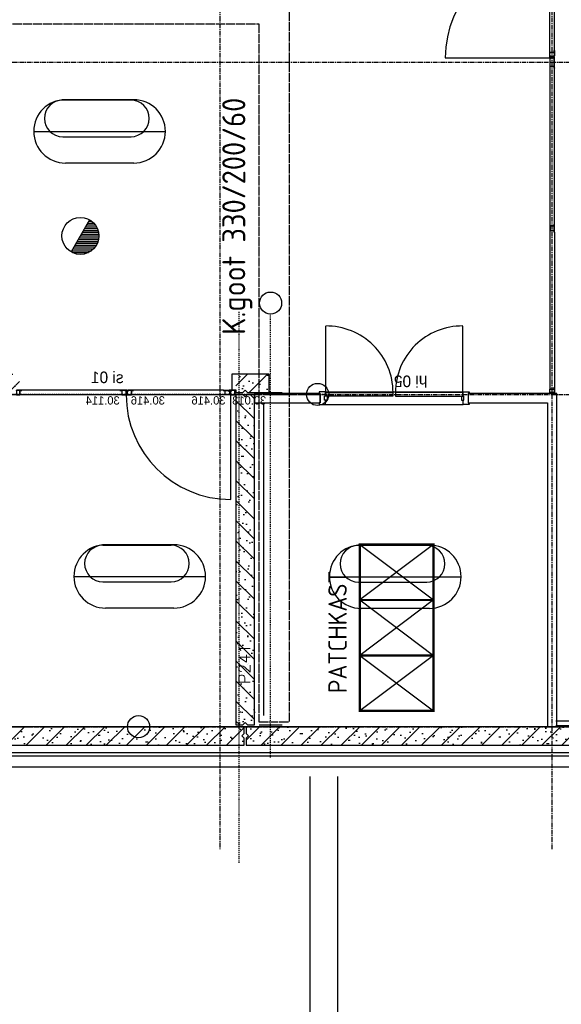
# Model space of a CAD drawing. Extents: x 0 to 1189, y 0 to 841.
# Tile 28 of 44: x 691 to 749, y 112 to 218. Entities that reach past the tile are written whole.
import ezdxf

# ---------------------------------------------------------------- set-up
doc = ezdxf.new("R2010")
doc.units = 0
doc.header["$PDSIZE"] = 2
for name, pattern in [('AUSGEZOGEN', [0]), ('B0304', [6, 5, -0.5, 0, -0.5]), ('DASHDOT', [25.4, 12.7, -6.35, 0, -6.35]), ('E0001', [1, 1, 0]), ('E0003', [4.7625, 3.175, -1.5875])]:
    doc.linetypes.add(name, pattern=pattern)
doc.layers.get('0').update_dxf_attribs({"linetype": 'CONTINUOUS'})
for name, color, linetype in [('AB$1A---_ATTRIB', 9, 'CONTINUOUS'), ('AL$1A---_ALGEMEEN', 9, 'CONTINUOUS'), ('AT$1A---_TEKSTK', 15, 'CONTINUOUS'), ('EL65----_BEVEILIGING', 2, 'CONTINUOUS'), ('ET6130--_KANALISATIE', 7, 'CONTINUOUS'), ('GOTEN', 3, 'CONTINUOUS'), ('STRAMIEN', 1, 'CONTINUOUS'), ('VITELDATA', 1, 'CONTINUOUS')]:
    doc.layers.add(name, color=color, linetype=linetype)
doc.styles.add('GBB_ISOP', font='b-gbp3.shx')
doc.styles.add('GBB_ISOT', font='b-gbt3.shx')
doc.styles.add('ROMANS', font='romans.shx', dxfattribs={"height": 300})
doc.styles.get("Standard").update_dxf_attribs({"font": 'ISO'})

# ---------------------------------------------------------------- blocks, each defined once
blk = doc.blocks.new('-AAFKE3')
at = {"layer": 'AL$1A---_ALGEMEEN', "color": 15, "ltscale": 2}
blk.add_lwpolyline([(0, 125), (25, 100), (0, 75)], dxfattribs=at)
blk = doc.blocks.new('30416')
at = {"layer": 'AL$1A---_ALGEMEEN', "color": 15, "linetype": 'AUSGEZOGEN'}
for p, q in [((-21.50002, 50), (9.86174, 50.00002)), ((-21.50002, 48.5), (-2.000015, 48.5)), ((-2.000015, 47), (-21.50002, 47)), ((-10, 31.0621), (-10, 41.5)), ((-10, 8.5), (-10, 31.0621)), ((-8.5, 43), (-2, 43)), ((-8.5, 41.5), (-2, 41.5)), ((-8.5, 31.0621), (-8.5, 41.5)), ((-8.5, 8.5), (-8.5, 31.0621)), ((0, 8.5), (-8.5, 8.5)), ((0, 7), (-8.5, 7)), ((-2.000015, 48.5), (9.86174, 48.5)), ((0, 1.5), (0, 7)), ((1.5, 1.5), (1.5, 7)), ((9.861786, 1.5), (1.5, 1.5)), ((9.861786, 0), (1.5, 0)), ((40, 1.500015), (9.861755, 1.5)), ((9.861786, 50), (38.5, 50.00002)), ((9.861786, 48.5), (38.5, 48.50002)), ((58.50002, 0.000015), (9.861786, 0)), ((38.5, 48.5), (38.5, 31.0621)), ((38.5, 31.06212), (38.5, 3.000015)), ((40, 48.5), (40, 31.0621)), ((40, 31.06212), (40, 3.000015)), ((40, 3.000015), (58.5, 3.000015)), ((58.50002, 1.500015), (40, 1.500015))]:
    blk.add_line(p, q, dxfattribs=at)
for centre, radius, start, end in [((-21.50002, 48.5), 1.5, 90, 180), ((-21.50002, 48.5), 1.5, 180, 270), ((-8.5, 41.5), 1.5, 90, 180), ((-8.5, 8.5), 1.5, 180, 270), ((-2.000015, 45), 3.5, 0, 90.00001), ((-2.000015, 45), 2, 0, 90.00001), ((-2.000015, 45), 3.5, 270, 0), ((-2.000015, 45), 2, 270, 0), ((0, 7), 1.5, 0, 90), ((1.5, 1.5), 1.5, 180, 270), ((38.5, 48.5), 1.5, 0, 90.00001), ((40, 3.000015), 1.5, 180, 270), ((58.50002, 1.500015), 1.5, 0, 90.00001), ((58.50002, 1.500015), 1.5, 270, 0)]:
    blk.add_arc(centre, radius, start, end, dxfattribs=at)
blk = doc.blocks.new('30013')
at = {"layer": 'AL$1A---_ALGEMEEN', "color": 15, "linetype": 'AUSGEZOGEN'}
for p, q in [((0, 48.5), (0, 20.92189)), ((0, 20.92189), (0, 1.5)), ((38.50001, 50), (1.500008, 50)), ((38.50001, 48.5), (1.500008, 48.5)), ((1.500008, 48.5), (1.500008, 20.92189)), ((1.500008, 20.92189), (1.500008, 1.5)), ((1.500008, 1.5), (42.00001, 1.5)), ((1.500008, 0), (61.50001, 0)), ((38.50001, 43), (38.50001, 48.5)), ((40.00001, 43), (40.00001, 48.5)), ((48.50001, 43), (40.00001, 43)), ((48.50001, 41.5), (40.00001, 41.5)), ((42.00001, 8.5), (48.50001, 8.5)), ((42.00001, 7), (48.50001, 7)), ((61.50001, 3), (42.00001, 3)), ((42.00001, 1.5), (61.50001, 1.5)), ((48.50001, 20.92189), (48.50001, 41.5)), ((48.50001, 8.5), (48.50001, 20.92189)), ((50.00001, 20.92189), (50.00001, 41.5)), ((50.00001, 8.5), (50.00001, 20.92189))]:
    blk.add_line(p, q, dxfattribs=at)
for centre, radius, start, end in [((1.500008, 1.5), 1.5, 180, 270), ((1.500015, 48.5), 1.5, 90, 180), ((38.49999, 48.5), 1.5, 0, 90), ((39.99999, 43), 1.5, 180, 270), ((41.99999, 5), 3.5, 90, 180), ((41.99999, 5), 3.5, 180, 270), ((41.99999, 5), 2, 90, 180), ((41.99999, 5), 2, 180, 270), ((48.49999, 41.5), 1.5, 0, 90), ((48.49999, 8.5), 1.5, 270, 0), ((61.50001, 1.5), 1.5, 0, 90), ((61.50001, 1.5), 1.5, 270, 0)]:
    blk.add_arc(centre, radius, start, end, dxfattribs=at)
blk = doc.blocks.new('01564')
at = {"layer": 'AL$1A---_ALGEMEEN', "color": 15, "linetype": 'AUSGEZOGEN'}
for p, q in [((0, 1.5), (0, 48.5)), ((1.5, 50), (38.5, 50)), ((1.5, 1.5), (1.5, 48.5)), ((1.5, 48.5), (38.5, 48.5)), ((40, 1.5), (1.5, 1.5)), ((58.5, 0), (1.5, 0)), ((38.5, 48.5), (38.5, 3)), ((40, 48.5), (40, 3)), ((40, 3), (58.5, 3)), ((58.5, 1.5), (40, 1.5))]:
    blk.add_line(p, q, dxfattribs=at)
for centre, start, end in [((1.5, 48.5), 90, 180), ((1.5, 1.5), 180, 270), ((38.5, 48.5), 0, 90), ((40, 3), 180, 270), ((58.5, 1.5), 0, 90), ((58.5, 1.5), 270, 0)]:
    blk.add_arc(centre, 1.5, start, end, dxfattribs=at)
blk = doc.blocks.new('30114')
at = {"layer": 'AL$1A---_ALGEMEEN', "color": 15, "linetype": 'AUSGEZOGEN'}
for p, q in [((-18.5, 3), (0, 3)), ((0, 1.5), (-18.5, 1.5)), ((0, 0), (-18.5, 0)), ((0, 21.22636), (0, 48.5)), ((0, 3), (0, 21.22636)), ((42, 1.5), (0, 1.5)), ((61.5, 0), (0, 0)), ((1.5, 50), (38.5, 50)), ((1.5, 21.22636), (1.5, 48.5)), ((1.5, 48.5), (38.5, 48.5)), ((1.5, 3), (1.5, 21.22636)), ((38.5, 48.5), (38.5, 43)), ((40, 48.5), (40, 43)), ((40, 43), (48.5, 43)), ((40, 41.5), (48.5, 41.5)), ((48.5, 8.5), (42, 8.5)), ((48.5, 7), (42, 7)), ((42, 3), (61.5, 3)), ((42, 1.5), (61.5, 1.5)), ((48.5, 41.5), (48.5, 21.22636)), ((48.5, 21.22636), (48.5, 8.5)), ((50, 41.5), (50, 21.22636)), ((50, 21.22636), (50, 8.5))]:
    blk.add_line(p, q, dxfattribs=at)
for centre, radius, start, end in [((-18.5, 1.5), 1.5, 90, 180), ((-18.5, 1.5), 1.5, 180, 270), ((1.5, 48.5), 1.5, 90, 180), ((0, 3), 1.5, 270, 0), ((38.5, 48.5), 1.5, 0, 90), ((40, 43), 1.5, 180, 270), ((42, 5), 3.5, 90, 180), ((42, 5), 3.5, 180, 270), ((42, 5), 2, 90, 180), ((42, 5), 2, 180, 270), ((48.5, 41.5), 1.5, 0, 90), ((48.5, 8.5), 1.5, 270, 0), ((61.5, 1.5), 1.5, 0, 90), ((61.5, 1.5), 1.5, 270, 0)]:
    blk.add_arc(centre, radius, start, end, dxfattribs=at)
blk = doc.blocks.new('-STREEP')
at = {"layer": 'AL$1A---_ALGEMEEN', "linetype": 'Continuous', "ltscale": 2}
blk.add_line((0, -125), (0, 125), dxfattribs=at)
blk = doc.blocks.new('02570')
at = {"layer": 'AL$1A---_ALGEMEEN', "color": 15, "linetype": 'AUSGEZOGEN'}
for p, q in [((0, 4), (-18, 4)), ((-18, 2), (0, 2)), ((-18, 0), (68, 0)), ((0, 48), (0, 4)), ((0, 2), (50, 2)), ((48, 50), (2, 50)), ((48, 48), (2, 48)), ((2, 48), (2, 4)), ((48, 4), (48, 48)), ((50, 4), (50, 48)), ((68, 4), (50, 4)), ((50, 2), (68, 2))]:
    blk.add_line(p, q, dxfattribs=at)
for centre, start, end in [((-18, 2), 90, 180), ((-18, 2), 180, 270), ((2, 48), 90, 180), ((0, 4), 270, 0), ((48, 48), 0, 90), ((50, 4), 180, 270), ((68, 2), 0, 90), ((68, 2), 270, 0)]:
    blk.add_arc(centre, 2, start, end, dxfattribs=at)
blk = doc.blocks.new('-954P1-KHIC')
at = {"layer": 'AL$1A---_ALGEMEEN'}
for p, q in [((-49, -949.2), (-90, -949.2)), ((-90, -949.2), (-90, -975.2)), ((-49, -949.2), (-49, -975.2)), ((-90, -975.2), (-49, -975.2))]:
    blk.add_line(p, q, dxfattribs=at)
at = {"layer": 'AL$1A---_ALGEMEEN', "ltscale": 2}
for p, q in [((-139, -1033.2), (-139, -966.2)), ((-139, -966.2), (-90, -966.2)), ((-120.5, -1033.2), (-139, -1033.2)), ((-18.5, -1023.2), (-120.5, -1023.2)), ((-120.5, -1023.2), (-120.5, -1033.2)), ((-49, -966.2), (0, -966.2)), ((-18.5, -1033.2), (-18.5, -1023.2)), ((0, -1033.2), (-18.5, -1033.2)), ((0, -966.2), (0, -1033.2))]:
    blk.add_line(p, q, dxfattribs=at)
blk = doc.blocks.new('XREF_B-A3-II-114')
at = {"layer": 'AL$1A---_ALGEMEEN'}
h = blk.add_hatch(dxfattribs=at)
h.set_pattern_fill('PREFB', color=8, scale=8, angle=360, style=0)
h.set_pattern_definition([(45, (82701.26, 29816.29), (-108.6116, 108.6116), []), (17, (82701.26, 29816.29), (41.26, 127.7242), [0, -130.56, -73.92, 0, -107.52]), (48, (82701.26, 29816.29), (-29.465, 129.875), [0, -129.28, 0, -131.84, 0, -106.24]), (71, (82701.26, 29816.29), (-76.6585, 107.621), [0, -128, 0, -768, -105.28])])
h.paths.add_polyline_path([(82605, 29896), (82648, 29896), (82648, 29816), (82723, 29816), (82748, 29841), (82773, 29816), (83005, 29816), (83005, 30016), (82605, 30016)])
h.paths.add_polyline_path([(78883, 29891), (78883, 29816), (80260, 29816), (80260, 29896), (80303, 29896), (80303, 30016), (78883, 30016), (78883, 29941), (78908, 29916)])
at = {"layer": 'AL$1A---_ALGEMEEN', "ltscale": 2}
h = blk.add_hatch(dxfattribs=at)
h.set_pattern_fill('PREFB', color=8, scale=8, angle=270, style=0)
h.set_pattern_definition([(315, (82673.26, 26216.29), (108.6116, 108.6116), []), (287, (82673.26, 26216.29), (127.7242, -41.26), [0, -130.56, -73.92, 0, -107.52]), (318, (82673.26, 26216.29), (129.875, 29.465), [0, -129.28, 0, -131.84, 0, -106.24]), (341, (82673.26, 26216.29), (107.621, 76.6585), [0, -128, 0, -768, -105.28])])
h.paths.add_polyline_path([(82748, 29771), (82723, 29796), (82648, 29796), (82648, 26216), (82723, 26216), (82748, 26241), (82773, 26216), (82848, 26216), (82848, 29796), (82773, 29796)])
at = {"layer": 'AL$1A---_ALGEMEEN', "linetype": 'Continuous', "ltscale": 2}
h = blk.add_hatch(dxfattribs=at)
h.set_pattern_fill('PREFB', color=8, scale=8, angle=360, style=0)
h.set_pattern_definition([(45, (75273.26, 26196.29), (-108.6116, 108.6116), []), (17, (75273.26, 26196.29), (41.26, 127.7242), [0, -130.56, -73.92, 0, -107.52]), (48, (75273.26, 26196.29), (-29.465, 129.875), [0, -129.28, 0, -131.84, 0, -106.24]), (71, (75273.26, 26196.29), (-76.6585, 107.6209), [0, -128, 0, -768, -105.28])])
h.paths.add_polyline_path([(75283, 25996), (82738, 25996), (82738, 26071), (82713, 26096), (82738, 26121), (82738, 26196), (78893, 26196), (78873, 26176), (78853, 26176), (78833, 26196), (75408, 26196), (75383, 26171), (75358, 26196), (75283, 26196)])
at = {"layer": 'AL$1A---_ALGEMEEN', "ltscale": 2}
h = blk.add_hatch(dxfattribs=at)
h.set_pattern_fill('PREFB', color=8, scale=8, angle=360, style=0)
h.set_pattern_definition([(45, (86073.26, 26196.29), (-108.6116, 108.6116), []), (17, (86073.26, 26196.29), (41.26, 127.7242), [0, -130.56, -73.92, 0, -107.52]), (48, (86073.26, 26196.29), (-29.465, 129.875), [0, -129.28, 0, -131.84, 0, -106.24]), (71, (86073.26, 26196.29), (-76.6585, 107.621), [0, -128, 0, -768, -105.28])])
h.paths.add_polyline_path([(88475, 26036), (88475, 25996), (89663, 25996), (89663, 26071), (89638, 26096), (89663, 26121), (89663, 26196), (88518, 26196)])
h.paths.add_polyline_path([(82758, 26071), (82758, 25996), (82909, 25996), (87235, 25996), (87235, 26036), (87192, 26196), (82758, 26196), (82758, 26121), (82783, 26096)])
at = {"layer": 'AL$1A---_ALGEMEEN', "color": 8, "ltscale": 2}
for p, q in [((86048, 33503), (86048, 34516)), ((86098, 33523), (86098, 34496)), ((84915, 33443), (86048, 33443)), ((86048, 33355), (86048, 29855)), ((86098, 31640), (86098, 33335)), ((86098, 31554), (86098, 29875)), ((83620, 29817), (83620, 30537)), ((85106, 29817), (85106, 30537)), ((81414, 29791), (80309, 29791)), ((81394, 29841), (80329, 29841)), ((82532, 29791), (81519, 29791)), ((82512, 29841), (81539, 29841)), ((82592, 28658), (82592, 29791)), ((83561, 29806), (82848, 29806)), ((82848, 29806), (82848, 29706)), ((83561, 29806), (83561, 29806)), ((83561, 29706), (83561, 29806)), ((83618, 29826), (85108, 29826)), ((85165, 29806), (85165, 29706)), ((86123, 29806), (85165, 29806)), ((85165, 29806), (85165, 29806)), ((86123, 26196), (86123, 29806)), ((82848, 29706), (83561, 29706)), ((82948, 29696), (82948, 26316)), ((83618, 29687), (85108, 29687)), ((85165, 29706), (86023, 29706)), ((86023, 29706), (86023, 26196)), ((86023, 26196), (86123, 26196)), ((87206, 25876), (75173, 25876)), ((75203, 25916), (87205, 25916)), ((75058, 25761), (87206, 25761)), ((83449, 25657), (83449, 17331)), ((83749, 25657), (83749, 17331))]:
    blk.add_line(p, q, dxfattribs=at)
at = {"layer": 'AL$1A---_ALGEMEEN', "color": 8, "linetype": 'ByBlock'}
for p, q in [((81510, 32984), (80772, 32984)), ((81541, 32990), (80801, 32990)), ((80457, 32647), (81884, 32647)), ((81512, 32585), (80772, 32585)), ((81541, 32304), (80801, 32304)), ((81976, 28167), (81236, 28167)), ((81945, 28161), (81207, 28161)), ((84713, 28158), (83975, 28158)), ((84744, 28164), (84003, 28164)), ((80892, 27824), (82319, 27824)), ((81947, 27762), (81207, 27762)), ((83660, 27821), (85087, 27821)), ((84715, 27759), (83975, 27759)), ((81976, 27481), (81236, 27481)), ((84744, 27478), (84003, 27478))]:
    blk.add_line(p, q, dxfattribs=at)
at = {"layer": 'AL$1A---_ALGEMEEN', "color": 8, "linetype": 'DASHDOT'}
for p, q in [((82683, 24722), (82683, 30694)), ((74717, 29796), (83705, 29796)), ((74717, 26196), (83705, 26196))]:
    blk.add_line(p, q, dxfattribs=at)
at = {"layer": 'AL$1A---_ALGEMEEN', "color": 8, "linetype": 'DASHDOT', "ltscale": 0.5}
for p, q in [((83023, 25861), (83023, 30666)), ((77718, 29796), (83413, 29796)), ((83628, 29796), (77933, 29796)), ((83089, 26196), (78893, 26196)), ((90183, 26196), (81713, 26196))]:
    blk.add_line(p, q, dxfattribs=at)
at = {"layer": 'AL$1A---_ALGEMEEN', "color": 8, "linetype": 'Continuous'}
for p, q in [((83005, 30016), (82605, 30016)), ((82605, 30016), (82605, 29846)), ((83005, 30016), (83005, 29816)), ((82605, 29846), (82648, 29846)), ((82648, 29846), (82648, 29816)), ((82648, 29816), (82723, 29816)), ((82748, 29841), (82723, 29816)), ((82773, 29816), (82748, 29841)), ((82773, 29816), (83005, 29816)), ((82758, 26196), (82758, 26121)), ((87192, 26196), (82758, 26196)), ((82783, 26096), (82758, 26121)), ((82758, 26071), (82783, 26096)), ((82758, 26071), (82758, 25996)), ((82758, 25996), (82909, 25996)), ((82909, 25996), (87235, 25996))]:
    blk.add_line(p, q, dxfattribs=at)
for points in [[(82648, 29796), (82648, 26216), (82723, 26216)], [(82723, 29796), (82648, 29796)], [(82723, 29796), (82748, 29771), (82773, 29796)], [(82773, 26216), (82848, 26216), (82848, 29796), (82773, 29796)], [(75358, 26196), (75283, 26196), (75283, 25996), (82738, 25996), (82738, 26071)], [(82738, 26121), (82738, 26196), (78893, 26196)], [(82723, 26216), (82748, 26241), (82773, 26216)]]:
    blk.add_lwpolyline(points, dxfattribs=at)
at = {"layer": 'AL$1A---_ALGEMEEN', "color": 8}
for points in [[(84349, 29817), (84349, 29778), (83620, 29778), (83620, 29817)], [(84376, 29817), (84376, 29778), (85106, 29778), (85106, 29817)]]:
    blk.add_lwpolyline(points, close=True, dxfattribs=at)
at = {"layer": 'AL$1A---_ALGEMEEN', "color": 8, "linetype": 'Continuous', "ltscale": 2}
for centre in [(83023, 30786), (83533, 29796), (81593, 26196)]:
    blk.add_circle(centre, 120, dxfattribs=at)
at = {"layer": 'AL$1A---_ALGEMEEN', "color": 8, "ltscale": 2}
for centre, radius, start, end in [((86048, 33443), 1133, 90, 180), ((83628, 29816), 722, 0.0773, 90.634), ((85098, 29816), 722, 89.366, 179.9227), ((82592, 29791), 1133, 180, 270)]:
    blk.add_arc(centre, radius, start, end, dxfattribs=at)
at = {"layer": 'AL$1A---_ALGEMEEN', "color": 8, "linetype": 'ByBlock'}
for centre, radius, start, end in [((80801, 32647), 343, 90, 270), ((80772, 32787), 198, 90, 270), ((81510, 32787), 198, 270, 90), ((81541, 32647), 343, 270, 90), ((81236, 27824), 343, 90, 270), ((81976, 27824), 343, 270, 90), ((81207, 27964), 198, 90, 270), ((81945, 27964), 198, 270, 90), ((84003, 27821), 343, 90, 270), ((83975, 27961), 198, 90, 270), ((84713, 27961), 198, 270, 90), ((84744, 27821), 343, 270, 90)]:
    blk.add_arc(centre, radius, start, end, dxfattribs=at)
at = {"layer": 'AL$1A---_ALGEMEEN', "color": 8, "linetype": 'Continuous', "ltscale": 2}
for p in [(82473, 29796), (82473, 29796), (82473, 26196), (82473, 26196), (86073, 26196)]:
    blk.add_point(p, dxfattribs=at)
at = {"layer": 'STRAMIEN', "color": 8, "linetype": 'B0304', "ltscale": 10}
for p, q in [((82473, 85496), (82473, 24869)), ((86073, 24869), (86073, 85496)), ((21023, 33396), (107938, 33396)), ((21023, 29796), (107938, 29796)), ((21023, 26196), (107938, 26196))]:
    blk.add_line(p, q, dxfattribs=at)
at = {"layer": 'AL$1A---_ALGEMEEN', "color": 8, "ltscale": 2}
for name, p, rotation in [('30416', (86098, 33464), 90), ('30013', (86098, 33396), 90), ('30416', (82570, 29841), 180), ('30013', (82638, 29841), 180), ('-954P1-KHIC', (84142, 29826), 90)]:
    blk.add_blockref(name, p, dxfattribs=dict(at, rotation=rotation))
at = {"layer": 'AL$1A---_ALGEMEEN', "color": 8, "ltscale": 2, "extrusion": (0, 0, -1), "zscale": -1}
for name, p, rotation in [('01564', (-86098, 33393), 270), ('01564', (-80270, 29841), 180), ('30114', (-81412, 29841), 180), ('30416', (-81480, 29841), 180)]:
    blk.add_blockref(name, p, dxfattribs=dict(at, rotation=rotation))
at = {"layer": 'AL$1A---_ALGEMEEN', "color": 8, "linetype": 'Continuous', "ltscale": 2}
for name, p, rotation in [('02570', (86098, 31572), 90), ('-STREEP', (83023, 29816), 270), ('-STREEP', (83023, 26216), 270)]:
    blk.add_blockref(name, p, dxfattribs=dict(at, rotation=rotation))
at = {"layer": 'AL$1A---_ALGEMEEN', "color": 8, "ltscale": 2, "extrusion": (0, 0, -1), "xscale": -1, "zscale": -1, "rotation": 270}
blk.add_blockref('01564', (-86098, 29816), dxfattribs=at)
at = {"layer": 'AL$1A---_ALGEMEEN', "color": 8, "ltscale": 2, "xscale": -1, "rotation": 270}
blk.add_blockref('-954P1-KHIC', (84584, 29826), dxfattribs=at)
at = {"layer": 'AL$1A---_ALGEMEEN', "color": 8, "linetype": 'Continuous', "rotation": 180}
blk.add_blockref('-AAFKE3', (82738, 26196), dxfattribs=at)
at = {"layer": 'AB$1A---_ATTRIB', "color": 8, "linetype": 'Continuous', "style": 'ROMANS'}
for tag, p, height in [('RUIMTENUMMER', (87442, 75784), 200), ('PEILMAAT', (87388, 75527), 150), ('RUIMTENUMMER', (26337, 75275), 200), ('PEILMAAT', (26282, 75018), 150), ('RUIMTENUMMER', (28654, 73979), 200), ('PEILMAAT', (28600, 73722), 150), ('RUIMTENUMMER', (26337, 72872), 200), ('PEILMAAT', (26282, 72614), 150), ('RUIMTENUMMER', (87442, 71085), 200), ('PEILMAAT', (87388, 70827), 150), ('RUIMTENUMMER', (26601, 70494), 200), ('RUIMTENUMMER', (44704, 70494), 200), ('RUIMTENUMMER', (63062, 70494), 200), ('PEILMAAT', (26547, 70236), 150), ('PEILMAAT', (44650, 70236), 150), ('PEILMAAT', (63008, 70236), 150), ('RUIMTENUMMER', (25709, 68386), 200), ('PEILMAAT', (25654, 68128), 150), ('RUIMTENUMMER', (87442, 66868), 200), ('PEILMAAT', (87388, 66611), 150), ('RUIMTENUMMER', (86686, 65335), 200), ('RUIMTENUMMER', (28777, 65054), 200), ('RUIMTENUMMER', (78665, 65032), 200), ('PEILMAAT', (86631, 65078), 150), ('PEILMAAT', (28722, 64796), 150), ('PEILMAAT', (78611, 64774), 150), ('RUIMTENUMMER', (94007, 64082), 200), ('RUIMTENUMMER', (76130, 63992), 200), ('RUIMTENUMMER', (81543, 63992), 200), ('RUIMTENUMMER', (84341, 63737), 200), ('RUIMTENUMMER', (87793, 63737), 200), ('PEILMAAT', (93953, 63824), 150), ('PEILMAAT', (76076, 63734), 150), ('PEILMAAT', (81488, 63734), 150), ('PEILMAAT', (84286, 63479), 150), ('PEILMAAT', (87738, 63479), 150), ('RUIMTENUMMER', (91439, 63158), 200), ('RUIMTENUMMER', (28777, 63059), 200), ('RUIMTENUMMER', (78665, 63062), 200), ('PEILMAAT', (28722, 62801), 150), ('PEILMAAT', (78611, 62805), 150), ('PEILMAAT', (91385, 62901), 150), ('RUIMTENUMMER', (84600, 60368), 200), ('PEILMAAT', (84546, 60111), 150), ('RUIMTENUMMER', (76130, 53241), 200), ('RUIMTENUMMER', (84607, 53241), 200), ('RUIMTENUMMER', (30604, 53028), 200), ('RUIMTENUMMER', (54379, 53028), 200), ('PEILMAAT', (76076, 52984), 150), ('PEILMAAT', (84553, 52984), 150), ('PEILMAAT', (30550, 52771), 150), ('PEILMAAT', (54325, 52771), 150), ('RUIMTENUMMER', (93702, 49263), 200), ('PEILMAAT', (93647, 49005), 150), ('RUIMTENUMMER', (84528, 46579), 200), ('PEILMAAT', (84474, 46322), 150), ('RUIMTENUMMER', (78360, 43177), 200), ('RUIMTENUMMER', (81571, 43181), 200), ('RUIMTENUMMER', (26316, 42849), 200), ('PEILMAAT', (78306, 42920), 150), ('PEILMAAT', (81517, 42924), 150), ('PEILMAAT', (26262, 42592), 150), ('RUIMTENUMMER', (28812, 41377), 200), ('PEILMAAT', (28757, 41119), 150), ('RUIMTENUMMER', (26316, 40511), 200), ('PEILMAAT', (26262, 40253), 150), ('RUIMTENUMMER', (84742, 39845), 200), ('PEILMAAT', (84687, 39588), 150), ('RUIMTENUMMER', (76067, 38649), 200), ('PEILMAAT', (76012, 38391), 150), ('RUIMTENUMMER', (79485, 38210), 200), ('RUIMTENUMMER', (81709, 38210), 200), ('RUIMTENUMMER', (26547, 38136), 200), ('PEILMAAT', (79430, 37952), 150), ('PEILMAAT', (81654, 37952), 150), ('PEILMAAT', (26493, 37878), 150), ('RUIMTENUMMER', (44826, 37734), 200), ('RUIMTENUMMER', (62880, 37734), 200), ('PEILMAAT', (44772, 37477), 150), ('PEILMAAT', (62825, 37477), 150), ('RUIMTENUMMER', (80669, 36367), 200), ('RUIMTENUMMER', (25342, 36256), 200), ('PEILMAAT', (80614, 36109), 150), ('PEILMAAT', (25288, 35999), 150), ('RUIMTENUMMER', (91184, 35271), 200), ('RUIMTENUMMER', (98529, 35271), 200), ('PEILMAAT', (91129, 35013), 150), ('PEILMAAT', (98475, 35013), 150), ('RUIMTENUMMER', (28777, 32678), 200), ('RUIMTENUMMER', (80669, 32690), 200), ('PEILMAAT', (28723, 32420), 150), ('PEILMAAT', (80614, 32433), 150), ('RUIMTENUMMER', (28777, 30449), 200), ('PEILMAAT', (28723, 30192), 150), ('RUIMTENUMMER', (81104, 27867), 200), ('RUIMTENUMMER', (83871, 27864), 200), ('PEILMAAT', (81049, 27610), 150), ('PEILMAAT', (83817, 27607), 150)]:
    blk.add_attdef(tag, p, '', height=height, dxfattribs=at)
for tag, p, height in [('RUIMTENUMMER', (25294, 72567), 200), ('PEILMAAT', (25552, 72512), 150), ('RUIMTENUMMER', (25280, 40147), 200), ('PEILMAAT', (25537, 40093), 150)]:
    blk.add_attdef(tag, p, '', height=height, rotation=90, dxfattribs=at)
at = {"layer": 'AT$1A---_TEKSTK', "color": 8, "ltscale": 2, "oblique": -180, "text_generation_flag": 4}
for s, height, style, p in [('si 01', 125, 'GBB_ISOT', (81431, 29919)), ('30.114', 90, 'GBB_ISOP', (81389, 29687)), ('30.416', 90, 'GBB_ISOP', (81878, 29687)), ('30.416', 90, 'GBB_ISOP', (82535, 29687)), ('30.013', 90, 'GBB_ISOP', (82976, 29687))]:
    blk.add_text(s, height=height, rotation=180, dxfattribs=dict(at, style=style)).set_placement(p)
at = {"layer": 'AT$1A---_TEKSTK', "color": 8, "ltscale": 2}
for s, rotation, style, p in [('hi 05', 180, 'GBB_ISOT', (84722, 30001)), ('P241', 90, 'ROMANS', (82803, 26659))]:
    blk.add_text(s, height=125, rotation=rotation, dxfattribs=dict(at, style=style)).set_placement(p)
blk = doc.blocks.new('ESDRM')
blk.add_line((1, 1.73), (-1, -1.73))
at = {"color": 0}
for p, q in [((0.69, 1.2), (1.6, 1.2)), ((0.81, 1.4), (1.43, 1.4)), ((0.92, 1.6), (1.2, 1.6)), ((0, 0), (2, 0)), ((0.12, 0.2), (1.99, 0.2)), ((0.23, 0.4), (1.96, 0.4)), ((0.35, 0.6), (1.91, 0.6)), ((0.46, 0.8), (1.83, 0.8)), ((0.58, 1), (1.73, 1)), ((-0.58, -1), (1.73, -1)), ((-0.46, -0.8), (1.83, -0.8)), ((-0.35, -0.6), (1.91, -0.6)), ((-0.23, -0.4), (1.96, -0.4)), ((-0.12, -0.2), (1.99, -0.2)), ((-0.92, -1.6), (1.2, -1.6)), ((-0.87, -1.8), (0.87, -1.8)), ((-0.81, -1.4), (1.43, -1.4)), ((-0.69, -1.2), (1.6, -1.2))]:
    blk.add_line(p, q, dxfattribs=at)
blk.add_circle((0, 0), 2)
blk.add_attdef('GROEPSNUMMER', (3.22, -1.28), '', height=2.5)

msp = doc.modelspace()

# ---------------------------------------------------------------- linework, layer by layer
at = {"layer": 'GOTEN', "linetype": 'E0001'}
for p, q in [((719.87, 219.22), (719.87, 142.31)), ((660.2, 217.92), (716.57, 217.92)), ((716.57, 217.92), (716.57, 142.31)), ((716.57, 142.31), (719.87, 142.31))]:
    msp.add_line(p, q, dxfattribs=at)
at = {"layer": 'GOTEN', "linetype": 'E0003'}
for p, q in [((748.75, 142.4), (855.3, 142.4)), ((748.75, 141.9), (855.8, 141.9))]:
    msp.add_line(p, q, dxfattribs=at)
at = {"layer": 'VITELDATA'}
for p, q in [((735.5, 161.5), (727.5, 155.5)), ((727.5, 161.5), (735.5, 155.5)), ((735.5, 155.5), (727.5, 149.5)), ((727.5, 155.5), (735.5, 149.5)), ((727.5, 149.5), (735.5, 143.5)), ((735.5, 149.5), (727.5, 143.5))]:
    msp.add_line(p, q, dxfattribs=at)
at = {"layer": 'VITELDATA', "const_width": 0.25}
for points in [[(727.5, 161.5), (735.5, 161.5), (735.5, 155.5), (727.5, 155.5)], [(727.5, 155.5), (735.5, 155.5), (735.5, 149.5), (727.5, 149.5)], [(727.5, 149.5), (735.5, 149.5), (735.5, 143.5), (727.5, 143.5)]]:
    msp.add_lwpolyline(points, close=True, dxfattribs=at)

# ---------------------------------------------------------------- block references
at = {"xscale": 0.01, "yscale": 0.01, "zscale": 0.01}
msp.add_blockref('XREF_B-A3-II-114', (-112.39, -120.19), dxfattribs=at)
at = {"layer": 'EL65----_BEVEILIGING', "linetype": 'E0001'}
msp.add_blockref('ESDRM', (697.24, 194.95), dxfattribs=at)

# ---------------------------------------------------------------- texts
at = {"layer": 'ET6130--_KANALISATIE', "color": 2, "linetype": 'E0001'}
msp.add_text('K.goot 330/200/60', height=2.5, rotation=90, dxfattribs=at).set_placement((715.11, 184.24))
at = {"layer": 'VITELDATA'}
msp.add_text('PATCHKAST', height=2, rotation=90, dxfattribs=at).set_placement((726.1, 145.4))

doc.saveas('drawing.dxf')
